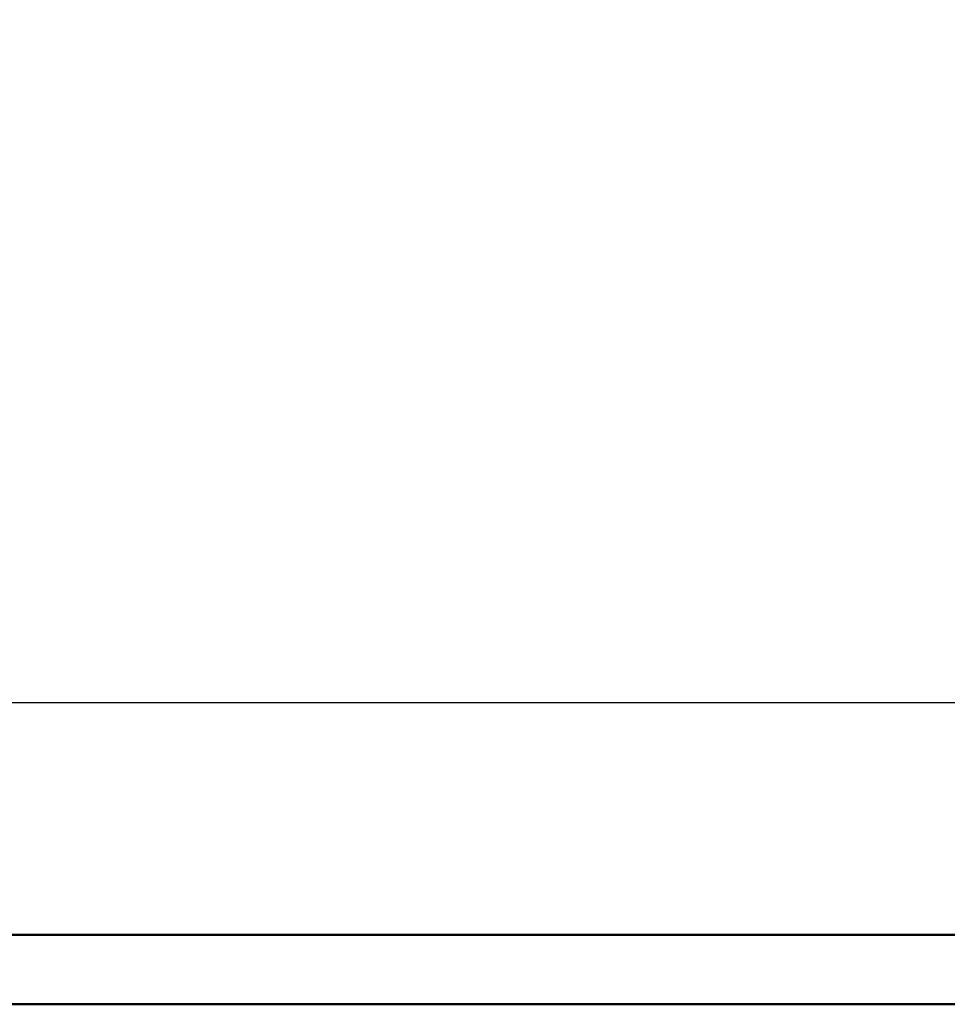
# Model space of a CAD drawing. Extents: x -133 to 627, y -127 to 467.
# Tile 17 of 80: x 53 to 120, y -127 to -56. Entities that reach past the tile are written whole.
import ezdxf

# ---------------------------------------------------------------- set-up
doc = ezdxf.new("R2010")
doc.units = 0
doc.layers.get('0').update_dxf_attribs({"lineweight": 35})
doc.layers.add('PLAN_5-103A Grundriss OG', color=7, linetype='Continuous', lineweight=25)
doc.layers.add('Rahmen', color=7, linetype='Continuous', lineweight=35, true_color=0x009900)

# ---------------------------------------------------------------- blocks, each defined once
blk = doc.blocks.new('Referenz-A06HSSHCNL', base_point=(-102.577, -104.976))
at = {"layer": 'PLAN_5-103A Grundriss OG', "color": 0, "lineweight": -2}
for p, q in [((-102.577, -104.976), (136.761, -104.976)), ((76.194, -104.976), (76.194, -104.976)), ((106.694, -104.976), (106.694, -104.976))]:
    blk.add_line(p, q, dxfattribs=at)

msp = doc.modelspace()

# ---------------------------------------------------------------- linework, layer by layer
at = {"layer": 'Rahmen', "lineweight": 50, "ltscale": 0.5}
for points in [[(627.423, -126.713), (627.423, 467.287), (-132.577, 467.287), (-132.577, -126.713), (277.423, -126.713), (527.423, -126.713), (627.423, -126.713)], [(622.423, -121.713), (622.423, 462.287), (-102.577, 462.287), (-102.577, -121.713), (272.423, -121.713), (522.423, -121.713), (622.423, -121.713)]]:
    msp.add_lwpolyline(points, close=True, dxfattribs=at)

# ---------------------------------------------------------------- block references
at = {"color": 251, "lineweight": 25, "ltscale": 0.25, "true_color": 0x585858}
msp.add_blockref('Referenz-A06HSSHCNL', (-102.577, -104.976), dxfattribs=at)

doc.saveas('drawing.dxf')
